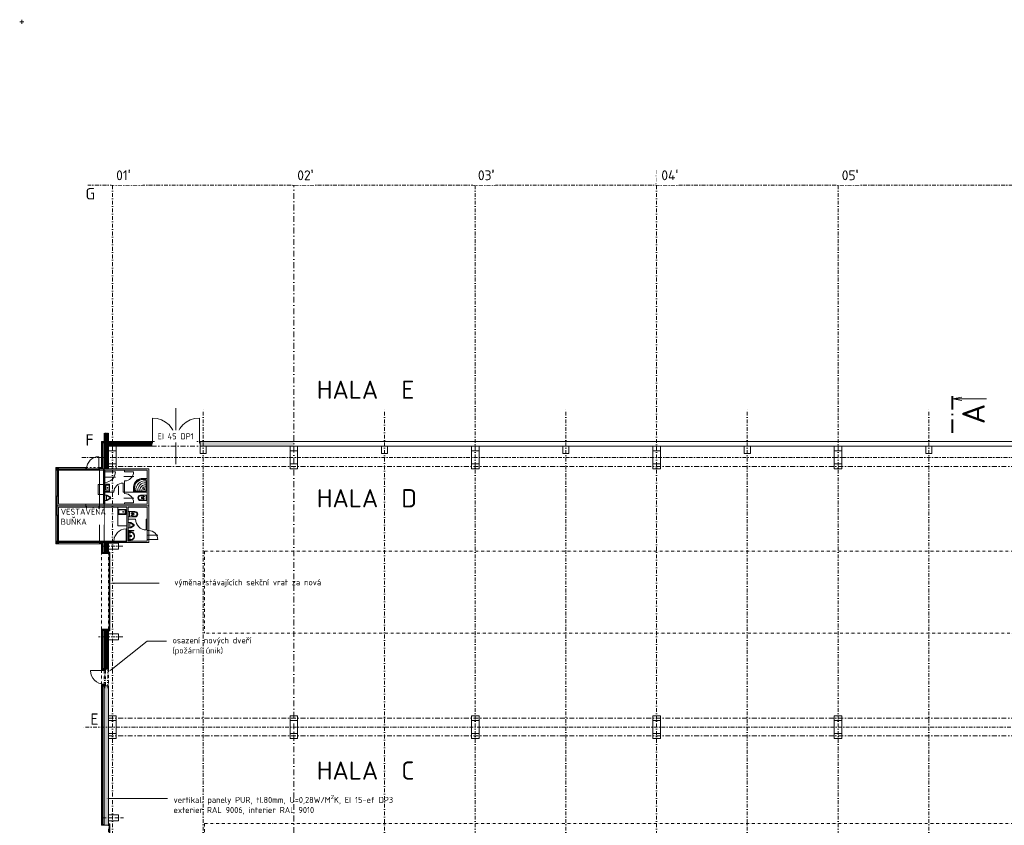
# Model space of a CAD drawing. Header units: millimetres. Extents: x -725694 to 4766210, y -2984614 to 2187451.
# Tile 50 of 256: x -135 to 65000, y 56885 to 110135. Entities that reach past the tile are written whole.
import ezdxf
from ezdxf import colors
from ezdxf.entities.mleader import LeaderData, LeaderLine
from ezdxf.enums import TextEntityAlignment as Align
from ezdxf.math import Vec2, Vec3

# ---------------------------------------------------------------- set-up
doc = ezdxf.new("R2010")
doc.units = ezdxf.units.MM
for name, pattern in [('CENTERX2', [101.6, 63.5, -12.7, 12.7, -12.7]), ('DASHDOT', [25.4, 12.7, -6.35, 0, -6.35]), ('DIVIDE', [31.75, 12.7, -6.35, 0, -6.35, 0, -6.35]), ('DĚLICÍX2', [63.5, 25.4, -12.7, 0, -12.7, 0, -12.7]), ('ČERCHOVANÁ', [25.4, 12.7, -6.35, 0, -6.35])]:
    doc.linetypes.add(name, pattern=pattern)
for name, color, linetype, lineweight in [('___vedl obj', 7, 'Continuous', 30), ('A99_N_kce-nad-nevid', 7, 'DIVIDE', 20), ('A99_N_kce-nad-vid', 7, 'DASHDOT', 5), ('A99_N_kce-rez-sil', 7, 'Continuous', 18), ('A99_N_kce-rez-ten', 7, 'Continuous', 20), ('A99_N_osy', 7, 'CENTERX2', 9), ('A99_N_sraf', 7, 'Continuous', 0), ('A99_N_txt-popis-200', 7, 'Continuous', 5), ('A99_N_txt-popis-50 @ 200', 7, 'Continuous', 9), ('A99_N_vypln-dve', 7, 'Continuous', 5), ('A99_S_kce-nad-vid', 7, 'DASHDOT', 5), ('A99_S_kce-rez-sil', 7, 'Continuous', 15), ('A99_S_kce-rez-ten', 7, 'Continuous', 9), ('A99_S_koty-200', 7, 'Continuous', 5), ('A99_S_otvory', 7, 'Continuous', 5), ('A99_S_sloupy', 7, 'Continuous', 5), ('A99_S_sraf', 7, 'Continuous', 9), ('A99_S_sraf @ 200', 7, 'Continuous', 9), ('A99_S_sraf @ 50 (1)', 7, 'Continuous', 9)]:
    doc.layers.add(name, color=color, linetype=linetype, lineweight=lineweight)
doc.styles.add('A99_popis', font='isocpeur.ttf')
doc.styles.add('ad_popis 100', font='isocpeur.ttf', dxfattribs={"height": 200})
doc.linetypes.add('IZOLACE', pattern='A,0.00254,-2.54,[134,ltypeshp.shx,S=2.54,R=0,X=-2.54,Y=0],-5.08,[134,ltypeshp.shx,S=2.54,R=180,X=2.54,Y=0],-2.54', length=10.16254)
pattern_1 = [(45, (0, 0), (-42.426407, 42.426407), []), (45, (28.284, 0), (-42.426407, 42.426407), []), (135, (48.024, 5.6), (-42.426407, -42.426407), [40, -20]), (135, (62.166, 19.74), (-42.426407, -42.426407), [40, -20])]

# ---------------------------------------------------------------- blocks, each defined once
blk = doc.blocks.new('*U152')
at = {"color": 0, "linetype": 'ByBlock'}
for p, q in [((-11.27, 0), (-11.27, -11.25)), ((446.48, 0), (446.48, -11.25))]:
    blk.add_line(p, q, dxfattribs=at)
at = {"color": 0, "linetype": 'ByBlock', "const_width": 0.63}
for points in [[(-12.15, 0), (-7.65, 0)], [(-6.39, 0), (-5.76, 0)], [(-4.5, 0), (0, 0)], [(439.71, 0), (435.21, 0)], [(441.6, 0), (440.97, 0)], [(447.36, 0), (442.86, 0)]]:
    blk.add_lwpolyline(points, dxfattribs=at)
at = {"color": 0, "linetype": 'ByBlock'}
for points in [[(-11.82, -3.1), (-11.27, 0), (-10.72, -3.1)], [(447.03, -3.1), (446.48, 0), (445.93, -3.1)]]:
    blk.add_lwpolyline(points, dxfattribs=at)
at = {"color": 0, "linetype": 'ByBlock', "style": 'A99_popis'}
blk.add_attdef('OZNŘ_1K', (-9.63, -10.73), '', height=5, dxfattribs=at)
at = {"color": 0, "linetype": 'ByBlock', "style": 'A99_popis', "flags": 12}
blk.add_attdef('OZNŘ_2K', text='', height=5, dxfattribs=at).set_placement((444.84, -10.73), align=Align.RIGHT)
blk = doc.blocks.new('A$C2B9F600D')
at = {"layer": '___vedl obj', "lineweight": 9}
for p, q in [((4967, 6127), (4967, 7027)), ((4117, 6227), (2217, 6227)), ((2217, 6227), (4117, 6227)), ((2217, 6227), (2217, 4407)), ((4117, 6177), (2267, 6177)), ((2267, 4407), (2267, 6127)), ((2317, 6127), (4117, 6127)), ((2317, 6127), (2317, 4407)), ((3896, 6227), (4796, 6227)), ((3896, 6177), (4796, 6177)), ((3896, 6127), (4796, 6127)), ((5017, 6227), (4117, 6227)), ((5017, 6127), (4117, 6127)), ((4167, 6127), (4167, 6227)), ((4796, 6227), (5017, 6227)), ((4796, 6177), (5017, 6177)), ((4796, 6127), (5017, 6127)), ((5275, 6077), (5275, 6027)), ((5375, 6027), (5275, 6027)), ((5275, 6027), (5275, 5327)), ((5375, 6077), (5375, 6027)), ((5375, 6027), (6075, 6027)), ((5375, 6027), (5375, 5327)), ((6675, 6077), (6675, 6027)), ((6675, 6027), (7275, 6027)), ((5375, 5327), (5275, 5327)), ((5275, 5327), (5275, 5277)), ((6088, 5677), (5325, 5677)), ((5375, 5327), (5375, 5277)), ((6575, 4687), (6575, 5287)), ((7285, 5727), (6625, 5727)), ((6675, 5427), (6675, 5377)), ((4939, 4533), (4939, 5189)), ((4939, 5189), (5275, 5189)), ((5275, 5189), (5275, 4533)), ((6284, 5108), (6284, 4501)), ((5275, 4533), (4939, 4533)), ((5375, 4486), (5499, 4486)), ((5375, 4130), (5375, 4486)), ((5499, 4130), (5375, 4130)), ((5475, 4308), (5475, 4418)), ((5475, 4308), (5475, 4197)), ((5499, 4440), (5478, 4440)), ((5499, 4176), (5478, 4176)), ((5699, 4331), (5506, 4438)), ((5699, 4284), (5506, 4178)), ((5532, 4477), (5725, 4371)), ((5725, 4245), (5532, 4138)), ((5705, 4308), (5705, 4322)), ((5705, 4308), (5705, 4294)), ((5756, 4322), (5756, 4308)), ((5756, 4308), (5756, 4294)), ((7285, 4277), (6625, 4277)), ((6675, 3987), (7275, 3987)), ((7733, 4481), (8175, 4481)), ((7733, 4431), (7905, 4431)), ((7905, 4176), (7733, 4176)), ((8175, 4126), (7733, 4126)), ((7875, 4354), (7823, 4354)), ((7875, 4254), (7823, 4254)), ((7895, 4334), (7895, 4274)), ((7935, 4401), (7935, 4206)), ((8000, 4381), (7970, 4381)), ((8000, 4226), (7970, 4226)), ((7985, 4396), (7985, 4366)), ((7985, 4241), (7985, 4211)), ((8100, 4481), (8100, 4126)), ((8175, 4481), (8175, 4126)), ((5017, 3887), (4117, 3887)), ((4117, 3787), (5017, 3787)), ((5017, 3687), (4117, 3687)), ((4117, 3687), (5017, 3687)), ((4167, 3787), (4167, 2887)), ((4967, 3787), (4967, 3687)), ((6225, 3687), (6225, 2464)), ((6753, 3539), (6261, 3539)), ((6261, 3539), (6261, 3212)), ((6723, 3509), (6291, 3509)), ((6291, 3509), (6291, 3242)), ((6723, 3242), (6723, 3509)), ((6753, 3212), (6753, 3539)), ((6925, 3404), (7368, 3404)), ((6925, 3049), (6925, 3404)), ((7000, 3049), (7000, 3404)), ((7100, 3304), (7130, 3304)), ((7115, 3289), (7115, 3319)), ((7165, 3129), (7165, 3324)), ((7195, 3354), (7368, 3354)), ((7225, 3276), (7277, 3276)), ((2217, 1347), (2217, 3167)), ((2267, 3167), (2267, 1447)), ((2317, 1447), (2317, 3167)), ((6261, 3212), (6753, 3212)), ((6291, 3242), (6723, 3242)), ((7368, 3049), (6925, 3049)), ((6925, 2681), (7049, 2681)), ((6925, 2325), (6925, 2681)), ((7025, 2503), (7025, 2613)), ((7049, 2635), (7028, 2635)), ((7249, 2526), (7056, 2633)), ((7082, 2672), (7275, 2566)), ((7100, 3149), (7130, 3149)), ((7115, 3134), (7115, 3164)), ((7368, 3099), (7195, 3099)), ((7205, 3196), (7205, 3256)), ((7225, 3176), (7277, 3176)), ((8111, 2187), (8111, 2887)), ((6225, 2464), (6825, 2464)), ((6775, 1347), (6775, 2247)), ((7049, 2325), (6925, 2325)), ((6925, 2123), (6925, 2149)), ((6925, 2149), (7300, 2149)), ((7300, 2123), (6925, 2123)), ((6985, 2056), (6925, 2056)), ((6925, 2056), (6925, 1506)), ((6945, 2008), (6949, 2036)), ((6945, 2008), (6945, 1553)), ((6985, 2036), (6949, 2036)), ((7025, 2503), (7025, 2392)), ((7049, 2371), (7028, 2371)), ((7035, 1781), (7035, 1981)), ((7249, 2479), (7056, 2373)), ((7275, 2440), (7082, 2333)), ((7255, 2503), (7255, 2517)), ((7255, 2503), (7255, 2489)), ((7300, 2149), (7300, 2123)), ((7306, 2517), (7306, 2503)), ((7306, 2503), (7306, 2489)), ((8175, 1547), (8175, 2147)), ((8275, 1547), (8275, 2147)), ((4117, 1347), (2217, 1347)), ((2217, 1347), (4117, 1347)), ((4117, 1397), (2267, 1397)), ((2317, 1447), (4117, 1447)), ((3896, 1447), (4796, 1447)), ((3896, 1397), (4796, 1397)), ((3896, 1347), (4796, 1347)), ((4796, 1447), (5925, 1447)), ((4796, 1397), (5925, 1397)), ((4796, 1347), (5925, 1347)), ((6825, 1447), (5925, 1447)), ((6825, 1447), (5925, 1447)), ((5925, 1397), (6825, 1397)), ((6825, 1347), (5925, 1347)), ((6825, 1347), (5925, 1347)), ((5975, 1347), (5975, 1447)), ((6925, 1506), (6985, 1506)), ((6945, 1553), (6949, 1526)), ((6985, 1526), (6949, 1526)), ((7026, 1781), (6954, 1781)), ((6990, 1745), (6990, 1816)), ((7035, 1781), (7035, 1581)), ((7156, 1781), (7056, 1781)), ((7106, 1731), (7106, 1831)), ((8885, 1837), (8225, 1837)), ((8275, 1547), (8875, 1547))]:
    blk.add_line(p, q, dxfattribs=at)
at = {"layer": '___vedl obj', "lineweight": 9, "ltscale": 2}
for p, q in [((2317, 6227), (2217, 6227)), ((2217, 6227), (2217, 6127)), ((2217, 6127), (2317, 6127)), ((2317, 6127), (2317, 6227)), ((3217, 6127), (3217, 6227)), ((4117, 6127), (4117, 6227)), ((8275, 6227), (5017, 6227)), ((8275, 6227), (5017, 6227)), ((5017, 6127), (5017, 6227)), ((5275, 6127), (5017, 6127)), ((5275, 6127), (5275, 6227)), ((5275, 6077), (5275, 6127)), ((5275, 6127), (5275, 6127)), ((5375, 6077), (5275, 6077)), ((8175, 6127), (5375, 6127)), ((5375, 6077), (5375, 6127)), ((6675, 6027), (6675, 6127)), ((8175, 6127), (8175, 3887)), ((8275, 3787), (8275, 6227)), ((2317, 5607), (2217, 5607)), ((5275, 3887), (5275, 5277)), ((5375, 5277), (5275, 5277)), ((5375, 3887), (5375, 5277)), ((6675, 4587), (6675, 5427)), ((5975, 4687), (5375, 4687)), ((6675, 4687), (6575, 4687)), ((6675, 4687), (8175, 4687)), ((2317, 4407), (2217, 4407)), ((2217, 4407), (2217, 3787)), ((2317, 4407), (2317, 3887)), ((6675, 3887), (6675, 3987)), ((4117, 3787), (2217, 3787)), ((2217, 3167), (2217, 3787)), ((2217, 3787), (4117, 3787)), ((2317, 3887), (4117, 3887)), ((4117, 3687), (2317, 3687)), ((2317, 3687), (2317, 3167)), ((4117, 3887), (4117, 3687)), ((5017, 3887), (5275, 3887)), ((5017, 3687), (5017, 3887)), ((5017, 3787), (8275, 3787)), ((8275, 3787), (5017, 3787)), ((6825, 3687), (5017, 3687)), ((5375, 3887), (8175, 3887)), ((6825, 3687), (6825, 3687)), ((6825, 3687), (6825, 1347)), ((8175, 3687), (6925, 3687)), ((6925, 1447), (6925, 3687)), ((8175, 2147), (8175, 3687)), ((8275, 2147), (8275, 3787)), ((2317, 3167), (2217, 3167)), ((7411, 2887), (6925, 2887)), ((8111, 2887), (8175, 2887)), ((2317, 1967), (2217, 1967)), ((8275, 2147), (8175, 2147)), ((2217, 1347), (2217, 1447)), ((2217, 1447), (2317, 1447)), ((2317, 1347), (2217, 1347)), ((2317, 1447), (2317, 1347)), ((3217, 1447), (3217, 1347)), ((4117, 1447), (4117, 1347)), ((8275, 1347), (6825, 1347)), ((6825, 1347), (6825, 1347)), ((6925, 1447), (8175, 1447)), ((8275, 1547), (8175, 1547)), ((8175, 1547), (8175, 1447)), ((8275, 1347), (8275, 1547))]:
    blk.add_line(p, q, dxfattribs=at)
at = {"layer": '___vedl obj', "lineweight": 9, "ltscale": 100}
for p, q in [((5025, 1347), (5025, 6227)), ((5325, 1347), (5325, 6227))]:
    blk.add_line(p, q, dxfattribs=at)
at = {"layer": '___vedl obj', "lineweight": 9, "ltscale": 10}
for p, q in [((5375, 5210), (5690, 5210)), ((5375, 4730), (5375, 5210)), ((5375, 4730), (5690, 4730)), ((5445, 5134), (5659, 5134)), ((5445, 4806), (5445, 5134)), ((5445, 4806), (5659, 4806)), ((5659, 5134), (5659, 4806)), ((5690, 4730), (5690, 5210))]:
    blk.add_line(p, q, dxfattribs=at)
at = {"layer": '___vedl obj', "lineweight": 9}
for points in [[(8175, 4687), (7302, 4687, -0.40794), (7279, 4709), (7279, 5017, -0.390394), (7784, 5579), (8153, 5583, -0.409143), (8175, 5560)], [(8169, 4709, -0.406743), (8153, 4693), (7302, 4693, -0.406734), (7286, 4709), (7286, 5017, -0.39027), (7784, 5572), (8153, 5576, -0.40753), (8169, 5560)], [(8162, 4709, -0.404377), (8153, 4700), (7302, 4700, -0.404372), (7293, 4709), (7293, 5017, -0.390143), (7784, 5565), (8153, 5569, -0.404372), (8162, 5560)], [(8050, 5516, -0.407116), (8108, 5457), (8108, 4812, -0.41872), (8050, 4754), (7404, 4754, -0.418721), (7346, 4812), (7346, 4976, -0.409609), (7870, 5516)]]:
    blk.add_lwpolyline(points, format="xyb", close=True, dxfattribs=at)
at = {"layer": '___vedl obj', "lineweight": 9, "ltscale": 10}
for centre, radius in [((5410, 4970), 14), ((5543, 4970), 24.5), ((5543, 4970), 14)]:
    blk.add_circle(centre, radius, dxfattribs=at)
at = {"layer": '___vedl obj', "lineweight": 9}
for centre, radius in [((7982, 4880), 41.1), ((7982, 4880), 30.3), ((7985, 4381), 7.5), ((7985, 4226), 7.5), ((6588, 3376), 20.1), ((6783, 3376), 20.1), ((7115, 3304), 7.5), ((7115, 3149), 7.5), ((6990, 1781), 20), ((7106, 1781), 37.5), ((7106, 1781), 25)]:
    blk.add_circle(centre, radius, dxfattribs=at)
for centre, radius, start, end in [((4967, 6227), 800, 90, 180), ((5375, 6027), 700, 270, 0), ((6675, 6027), 600, 270, 0), ((6575, 4687), 600, 90, 180), ((8043, 4819), 620, 87.63598, 182.34552), ((8043, 4819), 485, 86.97864, 183.00287), ((6675, 3987), 600, 0, 90), ((8043, 4819), 350, 85.81447, 184.16703), ((8043, 4819), 216, 83.18736, 186.79414), ((7733, 4304), 178, 90, 270), ((7733, 4304), 128, 90, 270), ((7857, 4302), 61.7, 123.26588, 178.4872), ((7857, 4305), 61.7, 181.5128, 236.73412), ((7875, 4334), 20, 0, 90), ((7875, 4274), 20, 270, 0), ((7905, 4401), 30, 0, 90), ((7905, 4206), 30, 270, 0), ((4167, 3687), 800, 270, 0), ((7195, 3324), 30, 90, 180), ((7225, 3256), 20, 90, 180), ((7244, 3225), 61.7, 1.5128, 56.73412), ((7368, 3226), 178, 270, 90), ((7368, 3226), 128, 270, 90), ((7195, 3129), 30, 180, 270), ((7225, 3196), 20, 180, 270), ((7244, 3228), 61.7, 303.26588, 358.4872), ((8111, 2887), 700, 180, 270), ((6775, 1447), 800, 90, 180), ((7030, 688), 1323, 88.47706, 93.67527), ((6978, 533), 1523, 84.49277, 89.73823), ((6978, 533), 1503, 84.48205, 89.7365), ((7065, 1981), 30, 90, 180), ((7077, 1814), 197, 77.88867, 93.52869), ((7097, 1791), 216, 53.76118, 84.20939), ((7096, 1797), 234, 42.17317, 83.47044), ((7103, 1819), 230, 36.98722, 84.63967), ((7098, 1795), 213, 12.9464, 53.51515), ((7105, 1819), 229, 5.97223, 37.42411), ((8275, 1547), 600, 0, 90), ((7030, 2871), 1321, 266.32077, 271.52691), ((6978, 3029), 1503, 270.2635, 275.51795), ((6978, 3029), 1523, 270.26177, 275.50723), ((7065, 1581), 30, 180, 270), ((7077, 1748), 197, 266.47131, 282.11133), ((7097, 1770), 216, 275.79061, 306.23882), ((7096, 1765), 234, 276.52956, 317.82683), ((7103, 1742), 230, 275.36033, 323.01278), ((7098, 1766), 213, 306.48485, 347.0536), ((7113, 1813), 210, 8.18423, 42.10526), ((7113, 1749), 210, 317.89474, 351.81577), ((7105, 1743), 229, 322.57589, 354.02777), ((6910, 1781), 401, 351.12195, 8.87805), ((6925, 1781), 401, 351.12195, 8.87805), ((6937, 1781), 401, 351.12195, 8.87805)]:
    blk.add_arc(centre, radius, start, end, dxfattribs=at)
at = {"layer": '___vedl obj', "lineweight": 9, "extrusion": (0, 0, -1)}
for centre, major_axis, start_param, end_param in [((5580, 4418), (105, 0), 3.141593, 3.548633), ((5580, 4197), (105, 0), 2.734552, 3.141593), ((5498, 4450), (-16.4, 0), 0.407041, 2.145974), ((5498, 4166), (-16.4, 0), 4.137211, 5.876145), ((5499, 4428), (-63.8, 0), 1.570796, 2.120971), ((5499, 4428), (12.8, 0), -1.570796, -1.020621), ((5499, 4187), (-12.8, 0), 4.162214, 4.712389), ((5499, 4187), (63.8, 0), 1.020621, 1.570796), ((5692, 4322), (12.8, 0), -1.020621, 0), ((5692, 4294), (-12.8, 0), 3.141593, 4.162214), ((5692, 4322), (63.8, 0), -1.020621, 0), ((5692, 4294), (-63.8, 0), 3.141593, 4.162214), ((7130, 2613), (105, 0), 3.141593, 3.548633), ((7048, 2645), (16.4, 0), 3.548633, 5.287567), ((7049, 2623), (63.8, 0), -1.570796, -1.020621), ((7049, 2623), (-12.8, 0), 1.570796, 2.120971), ((7130, 2392), (-105, 0), -0.407041, 0), ((7048, 2361), (-16.4, 0), 4.137211, 5.876145), ((7049, 2382), (12.8, 0), 1.020621, 1.570796), ((7049, 2382), (-63.8, 0), 4.162214, 4.712389), ((7242, 2517), (12.8, 0), -1.020621, 0), ((7242, 2489), (-12.8, 0), 3.141593, 4.162214), ((7242, 2517), (-63.8, 0), 2.120971, 3.141593), ((7242, 2489), (-63.8, 0), 3.141593, 4.162214)]:
    blk.add_ellipse(centre, major_axis=major_axis, ratio=0.900435, start_param=start_param, end_param=end_param, dxfattribs=at)
blk = doc.blocks.new('*U6293')
at = {"layer": 'A99_S_sraf @ 200', "linetype": 'Continuous', "lineweight": 0, "transparency": 33554585}
h = blk.add_hatch(dxfattribs=at)
h.set_pattern_fill('ZDIVO-PLYNOSILIK', color=256, scale=20)
h.set_pattern_definition(pattern_1)
h.paths.add_polyline_path([(5450, 56885), (5650, 56885), (5750, 56885), (5750, 59420), (5750, 66110), (5550, 66110), (5450, 66110)])
at = {"layer": 'A99_S_sraf @ 50 (1)', "linetype": 'Continuous', "lineweight": 0, "transparency": 33554585}
h = blk.add_hatch(dxfattribs=at)
h.set_pattern_fill('ZDIVO-PLYNOSILIK', color=256, scale=20)
h.set_pattern_definition(pattern_1)
h.paths.add_polyline_path([(5450, 56885), (5650, 56885), (5750, 56885), (5750, 59420), (5750, 66110), (5550, 66110), (5450, 66110)])
blk = doc.blocks.new('*U6294')
at = {"layer": 'A99_S_sraf @ 200', "linetype": 'Continuous', "lineweight": 0, "transparency": 33554585}
h = blk.add_hatch(dxfattribs=at)
h.set_pattern_fill('ZDIVO-PLYNOSILIK', color=256, scale=20)
h.set_pattern_definition(pattern_1)
h.paths.add_polyline_path([(5450, 75530), (5750, 75530), (5750, 74840), (5450, 74840)])
at = {"layer": 'A99_S_sraf @ 50 (1)', "linetype": 'Continuous', "lineweight": 0, "transparency": 33554585}
h = blk.add_hatch(dxfattribs=at)
h.set_pattern_fill('ZDIVO-PLYNOSILIK', color=256, scale=20)
h.set_pattern_definition(pattern_1)
h.paths.add_polyline_path([(5450, 75530), (5750, 75530), (5750, 74840), (5450, 74840)])
blk = doc.blocks.new('*U6295')
at = {"layer": 'A99_S_sraf @ 200', "linetype": 'Continuous', "lineweight": 0, "transparency": 33554585}
h = blk.add_hatch(dxfattribs=at)
h.set_pattern_fill('ZDIVO-PLYNOSILIK', color=256, scale=20)
h.set_pattern_definition(pattern_1)
h.paths.add_polyline_path([(5450, 82250), (5450, 82810), (5750, 82810), (5750, 82250), (8600, 82250), (8600, 81950), (5750, 81950), (5750, 80450), (5450, 80450)])
at = {"layer": 'A99_S_sraf @ 50 (1)', "linetype": 'Continuous', "lineweight": 0, "transparency": 33554585}
h = blk.add_hatch(dxfattribs=at)
h.set_pattern_fill('ZDIVO-PLYNOSILIK', color=256, scale=20)
h.set_pattern_definition(pattern_1)
h.paths.add_polyline_path([(5450, 82250), (5450, 82810), (5750, 82810), (5750, 82250), (8600, 82250), (8600, 81950), (5750, 81950), (5750, 80450), (5450, 80450)])
blk = doc.blocks.new('*U6333')
at = {"layer": 'A99_S_sraf @ 200', "linetype": 'Continuous', "lineweight": 0, "transparency": 33554585}
h = blk.add_hatch(dxfattribs=at)
h.set_pattern_fill('ZDIVO-PLYNOSILIK', color=256, scale=0.1)
h.set_pattern_definition(pattern_1)
h.paths.add_polyline_path([(5750, 69150), (5750, 69350), (5450, 69350), (5450, 67210), (5550, 67210), (5750, 67210), (5750, 67225)])
h.paths.add_polyline_path([(5750, 69840), (5450, 69840), (5450, 69350), (5750, 69350), (5750, 69550)])
at = {"layer": 'A99_S_sraf @ 50 (1)', "linetype": 'Continuous', "lineweight": 0, "transparency": 33554585}
h = blk.add_hatch(dxfattribs=at)
h.set_pattern_fill('ZDIVO-PLYNOSILIK', color=256, scale=0.1)
h.set_pattern_definition([(45, (0, 0), (-10.6066017, 10.6066017), []), (45, (7.071, 0), (-10.6066017, 10.6066017), []), (135, (12.006, 1.4), (-10.6066017, -10.6066017), [10, -5]), (135, (15.542, 4.935), (-10.6066017, -10.6066017), [10, -5])])
h.paths.add_polyline_path([(5750, 69150), (5750, 69350), (5450, 69350), (5450, 67210), (5550, 67210), (5750, 67210), (5750, 67225)])
h.paths.add_polyline_path([(5750, 69840), (5450, 69840), (5450, 69350), (5750, 69350), (5750, 69550)])
blk = doc.blocks.new('*U6457')
at = {"layer": 'A99_S_sraf @ 200', "linetype": 'Continuous', "lineweight": 0, "transparency": 33554585}
h = blk.add_hatch(dxfattribs=at)
h.set_pattern_fill('ZDIVO-PLYNOSILIK', color=256, scale=20)
h.set_pattern_definition(pattern_1)
h.paths.add_polyline_path([(11800, 81950), (18000, 81950), (18000, 82250), (11800, 82250)])
at = {"layer": 'A99_S_sraf @ 50 (1)', "linetype": 'Continuous', "lineweight": 0, "transparency": 33554585}
h = blk.add_hatch(dxfattribs=at)
h.set_pattern_fill('ZDIVO-PLYNOSILIK', color=256, scale=20)
h.set_pattern_definition(pattern_1)
h.paths.add_polyline_path([(11800, 81950), (18000, 81950), (18000, 82250), (11800, 82250)])

msp = doc.modelspace()

# ---------------------------------------------------------------- linework, layer by layer
at = {"layer": 'A99_N_kce-nad-nevid', "color": 1, "linetype": 'DĚLICÍX2', "lineweight": 13, "ltscale": 10}
for points in [[(5490, 65950), (5490, 67370)], [(5700, 65950), (5700, 67370)]]:
    msp.add_lwpolyline(points, dxfattribs=at)
at = {"layer": 'A99_N_kce-nad-vid', "color": 1, "linetype": 'ČERCHOVANÁ', "ltscale": 15}
for p, q in [((12100, 75005.3), (132450, 75005.3)), ((12100, 75005.3), (12100, 69595)), ((5280, 69840), (5280, 74840)), ((5750, 69840), (5750, 74840)), ((5280, 67160), (5280, 66160)), ((5450, 67110), (5450, 66210)), ((5550, 67110), (5550, 66210)), ((5750, 67210), (5750, 66110)), ((5750, 51885), (5750, 56885)), ((12100, 57005.3), (144450, 57005.3)), ((12100, 57005.3), (12100, 51595))]:
    msp.add_line(p, q, dxfattribs=at)
at = {"layer": 'A99_N_kce-nad-vid', "color": 1, "linetype": 'ČERCHOVANÁ', "ltscale": 10}
msp.add_lwpolyline([(4240, 80530), (5150, 80530)], dxfattribs=at)
at = {"layer": 'A99_N_kce-nad-vid', "color": 1, "linetype": 'ČERCHOVANÁ', "ltscale": 15}
msp.add_lwpolyline([(132450, 69594.7), (12100, 69594.7)], dxfattribs=at)
at = {"layer": 'A99_N_kce-rez-sil', "linetype": 'Continuous', "lineweight": 13, "ltscale": 0.5}
for points in [[(2440.1, 80450), (2440, 80530), (2260, 80530), (2260, 80350), (2342, 80350)], [(5150, 80450), (5150, 80530)], [(2340, 77390), (2260, 77390), (2260, 78630), (2342, 78630)], [(2442, 75570), (2442, 75490), (2260, 75490), (2260, 75670), (2342, 75670)], [(5150, 75570), (5150, 75490)], [(5280, 75490), (5280, 75490), (5150, 75490)]]:
    msp.add_lwpolyline(points, dxfattribs=at)
at = {"layer": 'A99_N_kce-rez-sil', "linetype": 'Continuous', "lineweight": 15}
for points in [[(5280, 75490), (5280, 74840), (5755, 74840)], [(5280, 67160), (5280, 69840), (5750, 69840)], [(5550, 67160), (5280, 67160)], [(5550, 67160), (5550, 67210)], [(5550, 67210), (5750, 67210)], [(5550, 66160), (5280, 66160)], [(5550, 66160), (5550, 66110), (5750, 66110)]]:
    msp.add_lwpolyline(points, dxfattribs=at)
at = {"layer": 'A99_N_kce-rez-ten', "linetype": 'Continuous', "ltscale": 0.5}
for points in [[(2260, 80350), (2260, 78630)], [(2440, 80530), (4240, 80530)], [(4240, 80450), (4240, 80530)]]:
    msp.add_lwpolyline(points, dxfattribs=at)
at = {"layer": 'A99_N_kce-rez-ten', "linetype": 'Continuous', "lineweight": 5, "ltscale": 0.5}
for points in [[(5280, 80530), (5280, 80450)], [(2260, 77390), (2260, 75670)], [(5280, 75490), (5280, 75570)], [(2442, 75490), (5150, 75490)], [(5450, 66080), (5450, 66160)], [(5450, 66110), (5550, 66110)]]:
    msp.add_lwpolyline(points, dxfattribs=at)
at = {"layer": 'A99_N_kce-rez-ten', "linetype": 'Continuous'}
for points in [[(5360, 75570), (5360, 74840)], [(5360, 74900), (5360, 74920), (5450, 74920)], [(5360, 67160), (5360, 69840), (5360, 69840)], [(5360, 69760), (5360, 69760), (5450, 69760)], [(5360, 67240), (5450, 67240)], [(5450, 67160), (5450, 67240)], [(5450, 67210), (5550, 67210)], [(5550, 67160), (5550, 67110)], [(5360, 66080), (5450, 66080)], [(5550, 66160), (5550, 66210)], [(5360, 56945), (5360, 56945), (5450, 56945)]]:
    msp.add_lwpolyline(points, dxfattribs=at)
at = {"layer": 'A99_N_kce-rez-ten', "linetype": 'Continuous', "lineweight": 9}
for points in [[(5450, 67160), (5550, 67160), (5550, 67110), (5450, 67110)], [(5450, 66160), (5550, 66160), (5550, 66210), (5450, 66210)]]:
    msp.add_lwpolyline(points, close=True, dxfattribs=at)
at = {"layer": 'A99_N_osy', "color": 5, "linetype": 'DASHDOT', "ltscale": 20}
msp.add_line((6000, 100200), (6000, 25785), dxfattribs=at)
at = {"layer": 'A99_N_osy', "linetype": 'DASHDOT', "ltscale": 30}
msp.add_line((18000, 100200), (18000, 22692.5), dxfattribs=at)
at = {"layer": 'A99_N_osy', "linetype": 'DASHDOT', "ltscale": 20}
for p, q in [((30000, 100200), (30000, -5085)), ((42000, 100200), (42000, -5085)), ((54000, 100200), (54000, -5085)), ((3980, 81200), (138800, 81200)), ((150800, 63380), (3980, 63380))]:
    msp.add_line(p, q, dxfattribs=at)
for points in [[(152950, 99200), (4375, 99200)], [(12000, 22490), (12000, 84377.5)], [(24000, 22490), (24000, 84377.5)], [(36000, 22490), (36000, 84377.5)], [(48000, 22490), (48000, 84377.5)], [(60000, 22490), (60000, 84377.5)], [(6682.5, 75330), (5317.5, 75330)], [(6682.5, 69350), (5070, 69350)]]:
    msp.add_lwpolyline(points, dxfattribs=at)
at = {"layer": 'A99_N_osy', "linetype": 'DASHDOT', "ltscale": 15}
msp.add_lwpolyline([(6732.5, 57370), (5267.5, 57370)], dxfattribs=at)
at = {"layer": 'A99_N_sraf', "color": 1, "linetype": 'IZOLACE', "lineweight": 0, "ltscale": 3}
for points in [[(2307.5, 80353.7), (2307.5, 80485), (2440, 80485)], [(5150, 80482.5), (5280, 80482.5)], [(2305.5, 78630), (2304.5, 77390)], [(2307.5, 75670), (2307.5, 75532.5), (2442, 75532.5)], [(5327.5, 75570), (5327.5, 74840)], [(5150, 75535), (5280, 75535)], [(5360, 74882.5), (5450, 74882.5)], [(5325, 69840), (5325, 67160)], [(5360, 69795), (5450, 69795)], [(5450, 67205), (5360, 67205)], [(5450, 66115), (5360, 66115)]]:
    msp.add_lwpolyline(points, dxfattribs=at)
at = {"layer": 'A99_N_sraf', "color": 1, "linetype": 'IZOLACE', "lineweight": 0, "ltscale": 2}
msp.add_lwpolyline([(5360, 56920), (5450, 56920)], dxfattribs=at)
at = {"layer": 'A99_N_vypln-dve', "color": 1, "linetype": 'Continuous'}
msp.add_line((5550, 67110), (4550, 67110), dxfattribs=at)
at = {"layer": 'A99_N_vypln-dve', "linetype": 'Continuous'}
msp.add_lwpolyline([(10200, 84465), (10200, 80755)], dxfattribs=at)
at = {"layer": 'A99_N_vypln-dve', "color": 1, "linetype": 'Continuous'}
for points in [[(8650, 82250), (8650, 83800)], [(11750, 82250), (11750, 83800)]]:
    msp.add_lwpolyline(points, dxfattribs=at)
for points in [[(8600, 82250), (8650, 82250), (8650, 82150), (8600, 82150)], [(11800, 82250), (11750, 82250), (11750, 82150), (11800, 82150)], [(5780, 74940), (5830, 74940), (5830, 69740), (5780, 69740)], [(5780, 56985), (5830, 56985), (5830, 51785), (5780, 51785)]]:
    msp.add_lwpolyline(points, close=True, dxfattribs=at)
for centre, radius, start, end in [((8650, 82250), 1550, 360, 90), ((11750, 82250), 1550, 90, 180), ((5450, 67110), 900, 180, 270)]:
    msp.add_arc(centre, radius, start, end, dxfattribs=at)
at = {"layer": 'A99_S_kce-nad-vid', "linetype": 'DASHDOT', "ltscale": 25}
for p, q in [((5750, 80610), (138800, 80610)), ((5750, 63970), (138800, 63970)), ((5750, 62790), (150800, 62790))]:
    msp.add_line(p, q, dxfattribs=at)
for points in [[(8600, 82250), (11800, 82250)], [(8600, 81950), (11800, 81950)]]:
    msp.add_lwpolyline(points, dxfattribs=at)
at = {"layer": 'A99_S_kce-rez-sil'}
for p, q in [((5450, 80450), (5450, 82810)), ((5450, 74940), (5450, 75530)), ((5750, 75530), (5450, 75530))]:
    msp.add_line(p, q, dxfattribs=at)
at = {"layer": 'A99_S_kce-rez-sil', "linetype": 'Continuous'}
for p, q in [((5750, 82250), (8600, 82250)), ((11800, 82250), (161650, 82250)), ((6250, 81950), (8600, 81950)), ((12200, 81950), (138300, 81950)), ((5450, 67240), (5450, 69740)), ((5450, 56945), (5450, 66080))]:
    msp.add_line(p, q, dxfattribs=at)
for points in [[(5750, 82250), (5750, 82810)], [(8600, 81950), (8600, 81950), (8600, 82250)], [(11800, 81950), (11800, 81950), (11800, 82250)], [(5750, 80770), (5750, 81630)], [(5750, 67210), (5750, 69150)]]:
    msp.add_lwpolyline(points, dxfattribs=at)
at = {"layer": 'A99_S_kce-rez-sil'}
msp.add_lwpolyline([(5750, 75130), (5750, 74840)], dxfattribs=at)
at = {"layer": 'A99_S_kce-rez-ten'}
msp.add_line((5750, 80450), (5450, 80450), dxfattribs=at)
at = {"layer": 'A99_S_kce-rez-ten', "linetype": 'Continuous', "lineweight": 5, "ltscale": 0.5}
for points in [[(5450, 74840), (5450, 74940)], [(5450, 69740), (5450, 69840)], [(5450, 56945), (5450, 56885)]]:
    msp.add_lwpolyline(points, dxfattribs=at)
at = {"layer": 'A99_S_koty-200', "color": 2, "linetype": 'ByBlock', "lineweight": 5, "ltscale": 2}
for points in [[(0, 110135), (0, 109865)], [(-135, 110000), (135, 110000)]]:
    msp.add_lwpolyline(points, dxfattribs=at)
at = {"layer": 'A99_S_otvory'}
msp.add_line((5750, 69150), (5750, 67340), dxfattribs=at)
at = {"layer": 'A99_S_sloupy', "linetype": 'Continuous', "ltscale": 2}
msp.add_line((5750, 75130), (5750, 75530), dxfattribs=at)
at = {"layer": 'A99_S_sloupy', "linetype": 'Continuous', "lineweight": 20, "ltscale": 2}
msp.add_line((5750, 66110), (5750, 64130), dxfattribs=at)
at = {"layer": 'A99_S_sloupy', "linetype": 'Continuous', "ltscale": 2}
for points in [[(6250, 80450), (5750, 80450), (5750, 81950), (6250, 81950)], [(6250, 80450), (5750, 80450), (5750, 81950), (6250, 81950)], [(18250, 80450), (17750, 80450), (17750, 81950), (18250, 81950)], [(18250, 80450), (17750, 80450), (17750, 81950), (18250, 81950)], [(30250, 80450), (29750, 80450), (29750, 81950), (30250, 81950)], [(30250, 80450), (29750, 80450), (29750, 81950), (30250, 81950)], [(42250, 80450), (41750, 80450), (41750, 81950), (42250, 81950)], [(42250, 80450), (41750, 80450), (41750, 81950), (42250, 81950)], [(54250, 80450), (53750, 80450), (53750, 81950), (54250, 81950)], [(54250, 80450), (53750, 80450), (53750, 81950), (54250, 81950)], [(18250, 62630), (17750, 62630), (17750, 64130), (18250, 64130)], [(18250, 62630), (17750, 62630), (17750, 64130), (18250, 64130)], [(30250, 62630), (29750, 62630), (29750, 64130), (30250, 64130)], [(30250, 62630), (29750, 62630), (29750, 64130), (30250, 64130)], [(42250, 62630), (41750, 62630), (41750, 64130), (42250, 64130)], [(42250, 62630), (41750, 62630), (41750, 64130), (42250, 64130)], [(54250, 62630), (53750, 62630), (53750, 64130), (54250, 64130)], [(54250, 62630), (53750, 62630), (53750, 64130), (54250, 64130)]]:
    msp.add_lwpolyline(points, close=True, dxfattribs=at)
at = {"layer": 'A99_S_sloupy', "linetype": 'Continuous', "lineweight": 20, "ltscale": 2}
for points in [[(5750, 81630), (6250, 81630), (6250, 81950)], [(12200, 81950), (12200, 81450), (11800, 81450), (11800, 81950)], [(5750, 80770), (6250, 80770), (6250, 80450), (6250, 80450)], [(5750, 75530), (5750, 75530), (6410, 75530), (6410, 75130), (5750, 75130), (5750, 75135)], [(5750, 69550), (5750, 69840)], [(5750, 69550), (6410, 69550), (6410, 69150), (5750, 69150)], [(5750, 64130), (6250, 64130), (6250, 63810), (5750, 63810)], [(5750, 63810), (5750, 62950)], [(5750, 62950), (6250, 62950), (6250, 62630), (5750, 62630)], [(5750, 57570), (5750, 62630), (5750, 62630)], [(5750, 57570), (6410, 57570), (6410, 57170), (5750, 57170)], [(5750, 56885), (5750, 57170)]]:
    msp.add_lwpolyline(points, dxfattribs=at)
at = {"layer": 'A99_S_sloupy', "linetype": 'Continuous', "ltscale": 2}
for points in [[(12200, 81950), (11800, 81950)], [(5750, 69550), (5750, 69150)], [(5750, 63810), (5750, 64130)], [(6250, 63810), (6250, 62950)], [(5750, 62950), (5750, 62630)]]:
    msp.add_lwpolyline(points, dxfattribs=at)
at = {"layer": 'A99_S_sloupy', "linetype": 'Continuous', "lineweight": 20, "ltscale": 2}
for points in [[(17750, 81950), (18250, 81950), (18250, 81630), (17750, 81630)], [(24200, 81450), (23800, 81450), (23800, 81950), (24200, 81950)], [(29750, 81950), (30250, 81950), (30250, 81630), (29750, 81630)], [(36200, 81450), (35800, 81450), (35800, 81950), (36200, 81950)], [(41750, 81950), (42250, 81950), (42250, 81630), (41750, 81630)], [(48200, 81450), (47800, 81450), (47800, 81950), (48200, 81950)], [(53750, 81950), (54250, 81950), (54250, 81630), (53750, 81630)], [(60200, 81450), (59800, 81450), (59800, 81950), (60200, 81950)], [(17750, 80770), (18250, 80770), (18250, 80450), (17750, 80450)], [(29750, 80770), (30250, 80770), (30250, 80450), (29750, 80450)], [(41750, 80770), (42250, 80770), (42250, 80450), (41750, 80450)], [(53750, 80770), (54250, 80770), (54250, 80450), (53750, 80450)], [(17750, 64130), (18250, 64130), (18250, 63810), (17750, 63810)], [(29750, 64130), (30250, 64130), (30250, 63810), (29750, 63810)], [(41750, 64130), (42250, 64130), (42250, 63810), (41750, 63810)], [(53750, 64130), (54250, 64130), (54250, 63810), (53750, 63810)], [(17750, 62950), (18250, 62950), (18250, 62630), (17750, 62630)], [(29750, 62950), (30250, 62950), (30250, 62630), (29750, 62630)], [(41750, 62950), (42250, 62950), (42250, 62630), (41750, 62630)], [(53750, 62950), (54250, 62950), (54250, 62630), (53750, 62630)]]:
    msp.add_lwpolyline(points, close=True, dxfattribs=at)
at = {"layer": 'A99_S_sloupy', "ltscale": 2}
msp.add_lwpolyline([(5750, 57570), (5750, 57170)], dxfattribs=at)

# ---------------------------------------------------------------- block references
at = {"layer": 'A99_N_txt-popis-200'}
ref = msp.add_blockref('*U152', (61567.5, -4220), dxfattribs=dict(at, xscale=200, yscale=200, zscale=200, rotation=90))
ref.add_attrib('OZNŘ_1K', 'A', (63713.5, -6146.5), dxfattribs={"layer": '0', "color": 0, "linetype": 'ByBlock', "height": 1500, "rotation": 90, "style": 'A99_popis'})
ref.add_attrib('OZNŘ_2K', 'A', dxfattribs={"layer": '0', "color": 0, "linetype": 'ByBlock', "height": 1500, "rotation": 90, "style": 'A99_popis', "flags": 12}).set_placement((63712.7, 84749), align=Align.RIGHT)
at = {"layer": 'A99_S_kce-rez-ten', "lineweight": 9, "ltscale": 2}
msp.add_blockref('A$C2B9F600D', (124.8, 74223.3), dxfattribs=at)
at = {"layer": 'A99_S_sraf', "color": 4, "linetype": 'Continuous', "lineweight": 0}
for name in ['*U6295', '*U6457', '*U6294', '*U6333']:
    msp.add_blockref(name, (0, 0), dxfattribs=at)

# ---------------------------------------------------------------- texts
at = {"layer": 'A99_N_txt-popis-200', "lineweight": 9, "ltscale": 5, "style": 'ad_popis 100'}
for s, p in [('HALA  E', (19520, 85075)), ('HALA  D', (19520, 77905)), ('HALA  C', (19520, 59905))]:
    msp.add_text(s, height=1200, dxfattribs=at).set_placement(p)
at = {"layer": 'A99_N_txt-popis-200', "lineweight": 0, "insert": (4216.5, 82729), "char_height": 750, "attachment_point": 1, "style": 'ad_popis 100', "bg_fill": 3, "box_fill_scale": 1, "bg_fill_color": 256, "bg_fill_transparency": 0}
msp.add_mtext_dynamic_manual_height_columns('F', width=832.5, gutter_width=1000, heights=[0], dxfattribs=at)

# ---------------------------------------------------------------- leaders
at = {"layer": 'A99_N_txt-popis-50 @ 200', "lineweight": 9}
ml = msp.add_multileader_mtext('Standard', dxfattribs=at)
ml.set_content('\\A1;{\\C256;výměna stávajících sekční vrat za nová}', color=1, style='A99_popis')
ml.set_leader_properties(color=256, linetype='ByLayer', lineweight=-1)
ml.build(insert=Vec2(0, 0))
ml.multileader.update_dxf_attribs({"dogleg_length": 200, "arrow_head_size": 300, "scale": 200})
ctx = ml.context
ctx.base_point, ctx.scale, ctx.char_height, ctx.arrow_head_size, ctx.landing_gap_size, ctx.plane_origin = Vec3(9095, 72885), 200, 400, 300, 1000, Vec3(8542.5, 64790)
notes = []
notes.append((ctx, [(0, (1, 1, 0), (8295, 72885), (1, 0), 800, [(0, [(5830, 72885)], 0, [])])]))
ctx.mtext.insert, ctx.mtext.width, ctx.mtext.flow_direction = Vec3(10095, 73145), 9865.703, 5
ml = msp.add_multileader_mtext('Standard', dxfattribs=at)
ml.set_content('\\A1;{\\C256;osazení nových dveří\\P(požární únik)}', color=1, style='A99_popis')
ml.set_leader_properties(color=256, linetype='ByLayer', lineweight=-1)
ml.build(insert=Vec2(0, 0))
ml.multileader.update_dxf_attribs({"dogleg_length": 6.4, "arrow_head_size": 200, "scale": 200})
ctx = ml.context
ctx.base_point, ctx.scale, ctx.char_height, ctx.arrow_head_size, ctx.landing_gap_size, ctx.plane_origin = Vec3(9575, 69050), 200, 400, 200, 400, Vec3(8542.5, 60475.8)
notes.append((ctx, [(0, (1, 1, 0), (8295, 69050), (1, 0), 1280, [(0, [(5750, 67035)], 0, [])])]))
ctx.mtext.insert, ctx.mtext.width, ctx.mtext.flow_direction = Vec3(9975, 69310), 5317.307, 5
ml = msp.add_multileader_mtext('Standard', dxfattribs=at)
ml.set_content('\\A1;{\\fISOCPEUR|b1|i0|c238|p34;\\C256;vertikal. panely PUR, tl.80mm, U=0,28W/M\\H0.7x;\\S2^ ;\\H1.42857x;K, EI 15-ef DP3\\Pexterier RAL 9006, interier RAL 9010}', color=1, style='A99_popis')
ml.set_leader_properties(color=256, linetype='ByLayer', lineweight=-1)
ml.build(insert=Vec2(0, 0))
ml.multileader.update_dxf_attribs({"dogleg_length": 6.4, "arrow_head_size": 200, "scale": 200})
ctx = ml.context
ctx.base_point, ctx.scale, ctx.char_height, ctx.arrow_head_size, ctx.landing_gap_size, ctx.plane_origin = Vec3(9645, 58660), 200, 400, 200, 400, Vec3(21489.4, 49862.3)
notes.append((ctx, [(0, (1, 1, 0), (9183.5, 58660), (1, 0), 461.5, [(0, [(5605, 58660)], 0, [])])]))
ctx.mtext.insert, ctx.mtext.width, ctx.mtext.flow_direction = Vec3(10045, 58898.8), 10741.384, 5
for ctx, leaders in notes:
    for number, flags, end, landing, length, lines in leaders:
        leader = LeaderData()
        leader.index, (leader.has_last_leader_line, leader.has_dogleg_vector, leader.attachment_direction) = number, flags
        leader.last_leader_point, leader.dogleg_vector, leader.dogleg_length = Vec3(end), Vec3(landing), length
        for number, points, colour, breaks in lines:
            line = LeaderLine()
            line.index, line.vertices, line.color, line.breaks = number, Vec3.list(points), colors.encode_raw_color(colour), breaks
            leader.lines.append(line)
        ctx.leaders.append(leader)

# ---------------------------------------------------------------- next in the draw order: linework, layer by layer
at = {"layer": 'A99_N_kce-rez-sil', "linetype": 'Continuous', "lineweight": 13}
for points in [[(5280, 82250), (5280, 80530), (5150, 80530)], [(5450, 82250), (5280, 82250)]]:
    msp.add_lwpolyline(points, dxfattribs=at)
at = {"layer": 'A99_N_kce-rez-ten', "linetype": 'Continuous'}
for points in [[(5360, 82170), (5360, 80450)], [(5360, 82170), (5450, 82170)]]:
    msp.add_lwpolyline(points, dxfattribs=at)
at = {"layer": 'A99_N_sraf', "color": 1, "linetype": 'IZOLACE', "lineweight": 0, "ltscale": 3}
for points in [[(5325, 82250), (5325, 80450)], [(5360, 82205), (5450, 82205)]]:
    msp.add_lwpolyline(points, dxfattribs=at)

# ---------------------------------------------------------------- next in the draw order: texts
at = {"layer": 'A99_N_txt-popis-200', "lineweight": 0, "attachment_point": 1, "style": 'ad_popis 100', "bg_fill": 2}
for s, width, insert, char_height in [("01{\\fArial|b0|i0|c238|p34;\\H1.08333x;'}", 1436.482, (6245, 100230), 650), ("02{\\fArial|b0|i0|c238|p34;\\H1.08333x;'}", 832.5, (18225, 100230), 650), ("03{\\fArial|b0|i0|c238|p34;\\H1.08333x;'}", 832.5, (30175, 100230), 650), ("04{\\fArial|b0|i0|c238|p34;\\H1.08333x;'}", 832.5, (42310, 100230), 650), ("05{\\fArial|b0|i0|c238|p34;\\H1.08333x;'}", 832.5, (54245.1, 100230), 650), ('EI 45 DP1', 2295.52, (8985, 82797.5), 400)]:
    msp.add_mtext_dynamic_manual_height_columns(s, width=width, gutter_width=1000, heights=[0], dxfattribs=dict(at, insert=insert, char_height=char_height))
at = {"layer": 'A99_N_txt-popis-200', "lineweight": 0, "attachment_point": 1, "style": 'ad_popis 100', "bg_fill": 3, "box_fill_scale": 1, "bg_fill_color": 256, "bg_fill_transparency": 0}
for s, width, insert, char_height in [('G', 832.5, (4216.5, 99005), 750), ('VESTAVĚNÁ BUŇKA', 2851.69, (2580, 77815), 400), ('E', 750, (4540, 64275), 750)]:
    msp.add_mtext_dynamic_manual_height_columns(s, width=width, gutter_width=1000, heights=[0], dxfattribs=dict(at, insert=insert, char_height=char_height))

# ---------------------------------------------------------------- next in the draw order: linework, layer by layer
at = {"layer": 'A99_N_kce-rez-sil', "linetype": 'Continuous', "lineweight": 15}
msp.add_lwpolyline([(5280, 66160), (5280, 56885), (5750, 56885)], dxfattribs=at)
at = {"layer": 'A99_N_kce-rez-ten', "linetype": 'Continuous'}
msp.add_lwpolyline([(5360, 56885), (5360, 66160)], dxfattribs=at)
at = {"layer": 'A99_N_sraf', "color": 1, "linetype": 'IZOLACE', "lineweight": 0, "ltscale": 3}
msp.add_lwpolyline([(5325, 56885), (5325, 66160)], dxfattribs=at)

# ---------------------------------------------------------------- next in the draw order: block references
at = {"layer": 'A99_S_sraf', "color": 4, "linetype": 'Continuous', "lineweight": 0}
msp.add_blockref('*U6293', (0, 0), dxfattribs=at)

# ---------------------------------------------------------------- next in the draw order: texts
at = {"layer": 'A99_N_txt-popis-200', "lineweight": 0, "insert": (4216.5, 99005), "char_height": 750, "attachment_point": 1, "style": 'ad_popis 100', "bg_fill": 3, "box_fill_scale": 1, "bg_fill_color": 256, "bg_fill_transparency": 0}
msp.add_mtext_dynamic_manual_height_columns('G', width=832.5, gutter_width=1000, heights=[0], dxfattribs=at)

doc.saveas('drawing.dxf')
